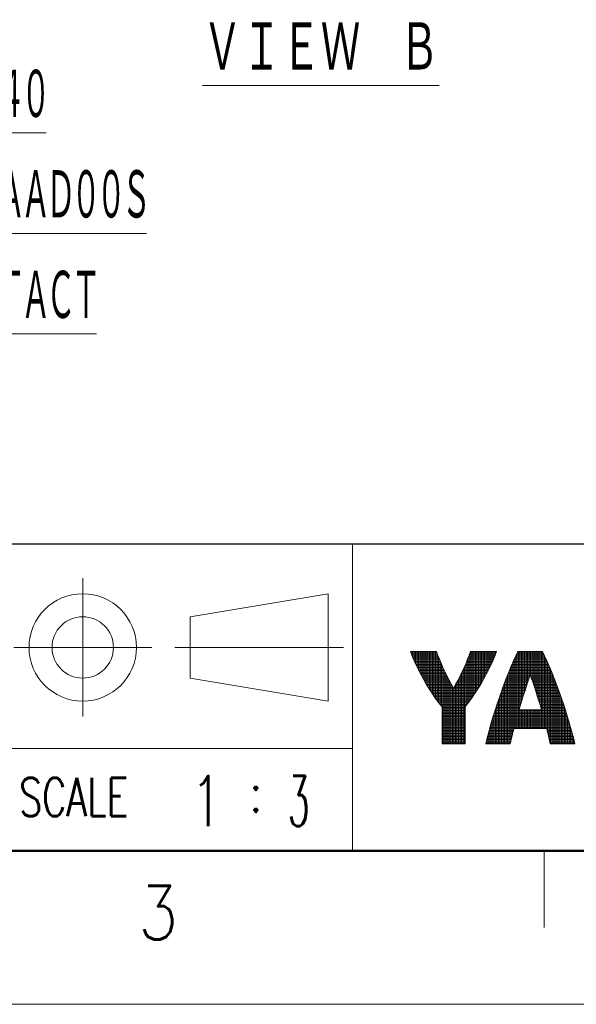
# Model space of a CAD drawing. Header units: millimetres. Extents: x 0 to 1300, y 0 to 891.
# Tile 2 of 124: x 377 to 486, y 0 to 193. Entities that reach past the tile are written whole.
import ezdxf

# ---------------------------------------------------------------- set-up
doc = ezdxf.new("R2010")
doc.units = ezdxf.units.MM
doc.header["$LTSCALE"] = 0.54643
doc.layers.add('NoLayerName_001', color=7, linetype='Continuous')
doc.styles.get("Standard").update_dxf_attribs({"font": 'txt', "bigfont": 'extfont2'})
doc.dimstyles.get("Standard").update_dxf_attribs({"dimtxt": 2.5, "dimasz": 2.5, "dimexe": 1, "dimexo": 1, "dimtad": 1, "dimdec": 3, "dimzin": 0, "dimdsep": 46, "dimtxsty": 'Standard', "dimcen": 2.5, "dimadec": 3, "dimazin": 0, "dimtfac": 0.75, "dimtdec": 3, "dimtmove": 0, "dimatfit": 3, "dimfxl": 1, "dimarcsym": 0})

# ---------------------------------------------------------------- blocks, each defined once
blk = doc.blocks.new('_OPEN30')
at = {"color": 0, "linetype": 'ByBlock', "lineweight": -2}
for p, q in [((-1, 0.267949), (0, 0)), ((0, 0), (-1, -0.267949)), ((0, 0), (-1, 0))]:
    blk.add_line(p, q, dxfattribs=at)
blk = doc.blocks.new('*D146')
at = {"layer": 'Defpoints', "color": 0}
for p in [(504.07, 284.92), (504.17, 284.92), (583.86, 257.46), (583.86, 257.36), (501.62, 237.45)]:
    blk.add_point(p, dxfattribs=at)
at = {"layer": 'NoLayerName_001', "color": 0, "linetype": 'Continuous', "lineweight": 13}
for p, q in [((501.07, 284.92), (485.9, 284.92)), ((583.86, 254.36), (583.86, 186.97))]:
    blk.add_line(p, q, dxfattribs=at)
blk.add_arc((583.86, 284.92), 94.95, 182.7156, 267.2844, dxfattribs=at)
at = {"layer": 'NoLayerName_001', "color": 0, "lineweight": 13, "xscale": 4.5, "yscale": 4.5, "zscale": 4.5}
for p, rotation in [((488.9, 284.92), 91.35779955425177), ((583.86, 189.97), 358.6422004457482)]:
    blk.add_blockref('_OPEN30', p, dxfattribs=dict(at, rotation=rotation))
at = {"layer": 'NoLayerName_001', "color": 0, "lineweight": 13, "insert": (522.64, 223.71), "char_height": 10.5, "attachment_point": 5, "rotation": 315}
blk.add_mtext('\\W0.8000;90%%d', dxfattribs=at)
blk = doc.blocks.new('*X150')
at = {"color": 2, "linetype": 'Continuous', "lineweight": 13}
for p, q in [((0, 5.967), (1.699, 5.967)), ((0.012, 5.936), (0.012, 6.001)), ((0.038, 5.867), (1.734, 5.867)), ((0.112, 5.679), (0.112, 6.001)), ((0.212, 5.441), (0.212, 6.001)), ((0.312, 5.218), (0.312, 6.001)), ((0.412, 5.005), (0.412, 6.001)), ((0.512, 4.803), (0.512, 6.001)), ((0.612, 4.609), (0.612, 6.001)), ((0.712, 4.421), (0.712, 6.001)), ((0.812, 4.239), (0.812, 6.001)), ((0.912, 4.065), (0.912, 6.001)), ((1.012, 3.893), (1.012, 6.001)), ((1.112, 3.728), (1.112, 6.001)), ((1.212, 3.565), (1.212, 6.001)), ((1.312, 3.41), (1.312, 6.001)), ((1.412, 3.255), (1.412, 6.001)), ((1.512, 3.109), (1.512, 6.001)), ((1.612, 2.964), (1.612, 6.001)), ((1.712, 2.824), (1.712, 5.931)), ((3.812, 2.754), (3.812, 5.784)), ((3.841, 5.867), (5.537, 5.867)), ((3.876, 5.967), (5.575, 5.967)), ((3.912, 2.893), (3.912, 6.001)), ((4.012, 3.034), (4.012, 6.001)), ((4.112, 3.18), (4.112, 6.001)), ((4.212, 3.331), (4.212, 6.001)), ((4.312, 3.485), (4.312, 6.001)), ((4.412, 3.643), (4.412, 6.001)), ((4.512, 3.809), (4.512, 6.001)), ((4.612, 3.976), (4.612, 6.001)), ((4.712, 4.149), (4.712, 6.001)), ((4.812, 4.329), (4.812, 6.001)), ((4.912, 4.512), (4.912, 6.001)), ((5.012, 4.703), (5.012, 6.001)), ((5.112, 4.902), (5.112, 6.001)), ((5.212, 5.108), (5.212, 6.001)), ((5.312, 5.324), (5.312, 6.001)), ((5.412, 5.554), (5.412, 6.001)), ((5.512, 5.801), (5.512, 6.001)), ((0.076, 5.767), (1.769, 5.767)), ((0.116, 5.667), (1.806, 5.667)), ((0.157, 5.567), (1.844, 5.567)), ((0.2, 5.467), (1.883, 5.467)), ((0.244, 5.367), (1.923, 5.367)), ((0.289, 5.267), (1.964, 5.267)), ((0.335, 5.167), (2.006, 5.167)), ((1.812, 2.69), (1.812, 5.653)), ((1.912, 2.558), (1.912, 5.395)), ((2.012, 2.433), (2.012, 5.155)), ((3.568, 5.167), (5.239, 5.167)), ((3.611, 5.267), (5.286, 5.267)), ((3.612, 2.494), (3.612, 5.269)), ((3.652, 5.367), (5.331, 5.367)), ((3.692, 5.467), (5.374, 5.467)), ((3.712, 2.622), (3.712, 5.517)), ((3.731, 5.567), (5.417, 5.567)), ((3.769, 5.667), (5.458, 5.667)), ((3.806, 5.767), (5.499, 5.767)), ((0.382, 5.067), (2.05, 5.067)), ((0.431, 4.967), (2.093, 4.967)), ((0.48, 4.867), (2.139, 4.867)), ((0.529, 4.767), (2.185, 4.767)), ((0.582, 4.667), (2.232, 4.667)), ((0.634, 4.567), (2.281, 4.567)), ((2.112, 0), (2.112, 4.927)), ((2.212, 0), (2.212, 4.71)), ((2.312, 0), (2.312, 4.504)), ((3.294, 4.567), (4.941, 4.567)), ((3.312, 0), (3.312, 4.605)), ((3.342, 4.667), (4.993, 4.667)), ((3.389, 4.767), (5.045, 4.767)), ((3.412, 0), (3.412, 4.816)), ((3.435, 4.867), (5.095, 4.867)), ((3.481, 4.967), (5.144, 4.967)), ((3.512, 0), (3.512, 5.037)), ((3.525, 5.067), (5.193, 5.067)), ((0.687, 4.467), (2.33, 4.467)), ((0.742, 4.367), (2.38, 4.367)), ((0.796, 4.267), (2.432, 4.267)), ((0.853, 4.167), (2.483, 4.167)), ((0.91, 4.067), (2.537, 4.067)), ((0.968, 3.967), (2.591, 3.967)), ((1.027, 3.867), (2.645, 3.867)), ((2.412, 0), (2.412, 4.306)), ((2.512, 0), (2.512, 4.113)), ((2.612, 0), (2.612, 3.929)), ((2.929, 3.867), (4.547, 3.867)), ((2.984, 3.967), (4.607, 3.967)), ((3.012, 0), (3.012, 4.019)), ((3.038, 4.067), (4.664, 4.067)), ((3.091, 4.167), (4.722, 4.167)), ((3.112, 0), (3.112, 4.207)), ((3.143, 4.267), (4.778, 4.267)), ((3.194, 4.367), (4.833, 4.367)), ((3.212, 0), (3.212, 4.401)), ((3.245, 4.467), (4.888, 4.467)), ((1.088, 3.767), (2.702, 3.767)), ((1.148, 3.667), (2.759, 3.667)), ((1.211, 3.567), (4.364, 3.567)), ((1.274, 3.467), (4.3, 3.467)), ((1.339, 3.367), (4.235, 3.367)), ((1.404, 3.267), (4.171, 3.267)), ((2.712, 0), (2.712, 3.75)), ((2.812, 0), (2.812, 3.66)), ((2.816, 3.667), (4.426, 3.667)), ((2.873, 3.767), (4.487, 3.767)), ((2.912, 0), (2.912, 3.836)), ((1.472, 3.167), (4.103, 3.167)), ((1.54, 3.067), (4.035, 3.067)), ((1.609, 2.967), (3.965, 2.967)), ((1.681, 2.867), (3.894, 2.867)), ((1.753, 2.767), (3.822, 2.767)), ((1.829, 2.667), (3.746, 2.667)), ((1.905, 2.567), (3.67, 2.567)), ((1.984, 2.467), (3.59, 2.467)), ((2.037, 2.367), (3.537, 2.367)), ((2.037, 2.267), (3.537, 2.267)), ((2.037, 2.167), (3.537, 2.167)), ((2.037, 2.067), (3.537, 2.067)), ((2.037, 1.967), (3.537, 1.967)), ((2.037, 1.867), (3.537, 1.867)), ((2.037, 1.767), (3.537, 1.767)), ((2.037, 1.667), (3.537, 1.667)), ((2.037, 1.567), (3.537, 1.567)), ((2.037, 1.467), (3.537, 1.467)), ((2.037, 1.367), (3.537, 1.367)), ((2.037, 1.267), (3.537, 1.267)), ((2.037, 1.167), (3.537, 1.167)), ((2.037, 1.067), (3.537, 1.067)), ((2.037, 0.967), (3.537, 0.967)), ((2.037, 0.867), (3.537, 0.867)), ((2.037, 0.767), (3.537, 0.767)), ((2.037, 0.667), (3.537, 0.667)), ((2.037, 0.567), (3.537, 0.567)), ((2.037, 0.467), (3.537, 0.467)), ((2.037, 0.367), (3.537, 0.367)), ((2.037, 0.267), (3.537, 0.267)), ((2.037, 0.167), (3.537, 0.167)), ((2.037, 0.067), (3.537, 0.067))]:
    blk.add_line(p, q, dxfattribs=at)
blk = doc.blocks.new('*X155')
at = {"color": 2, "linetype": 'Continuous', "lineweight": 13}
for p, q in [((2.009, 1), (2.009, 5.844)), ((2.019, 5.866), (3.749, 5.866)), ((2.068, 5.966), (3.7, 5.966)), ((2.109, 1), (2.109, 6)), ((2.209, 2.39), (2.209, 6)), ((2.309, 2.726), (2.309, 6)), ((2.409, 3.052), (2.409, 6)), ((2.509, 3.369), (2.509, 6)), ((2.609, 3.678), (2.609, 6)), ((2.709, 3.978), (2.709, 6)), ((2.809, 4.269), (2.809, 6)), ((2.909, 4.414), (2.909, 6)), ((3.009, 4.126), (3.009, 6)), ((3.109, 3.83), (3.109, 6)), ((3.209, 3.526), (3.209, 6)), ((3.309, 3.214), (3.309, 6)), ((3.409, 2.892), (3.409, 6)), ((3.509, 2.562), (3.509, 6)), ((3.609, 2.222), (3.609, 6)), ((3.709, 1), (3.709, 5.949)), ((1.699, 5.166), (4.069, 5.166)), ((1.709, 0.532), (1.709, 5.189)), ((1.742, 5.266), (4.026, 5.266)), ((1.786, 5.366), (3.982, 5.366)), ((1.809, 0.936), (1.809, 5.417)), ((1.831, 5.466), (3.937, 5.466)), ((1.877, 5.566), (3.891, 5.566)), ((1.909, 1), (1.909, 5.634)), ((1.924, 5.666), (3.844, 5.666)), ((1.971, 5.766), (3.797, 5.766)), ((3.809, 1), (3.809, 5.743)), ((3.909, 1), (3.909, 5.527)), ((4.009, 0.738), (4.009, 5.305)), ((1.448, 4.566), (4.32, 4.566)), ((1.488, 4.666), (4.28, 4.666)), ((1.509, 0), (1.509, 4.717)), ((1.529, 4.766), (4.239, 4.766)), ((1.571, 4.866), (4.197, 4.866)), ((1.609, 0.106), (1.609, 4.956)), ((1.613, 4.966), (4.155, 4.966)), ((1.655, 5.066), (4.113, 5.066)), ((4.109, 0.327), (4.109, 5.077)), ((4.209, 0), (4.209, 4.838)), ((4.309, 0), (4.309, 4.596)), ((1.175, 3.866), (2.671, 3.866)), ((1.209, 0), (1.209, 3.954)), ((1.213, 3.966), (2.705, 3.966)), ((1.251, 4.066), (2.739, 4.066)), ((1.29, 4.166), (2.773, 4.166)), ((1.309, 0), (1.309, 4.216)), ((1.328, 4.266), (2.808, 4.266)), ((1.368, 4.366), (2.843, 4.366)), ((1.408, 4.466), (2.878, 4.466)), ((1.409, 0), (1.409, 4.468)), ((2.89, 4.466), (4.36, 4.466)), ((2.925, 4.366), (4.4, 4.366)), ((2.96, 4.266), (4.44, 4.266)), ((2.995, 4.166), (4.478, 4.166)), ((3.029, 4.066), (4.516, 4.066)), ((3.063, 3.966), (4.555, 3.966)), ((3.097, 3.866), (4.593, 3.866)), ((4.409, 0), (4.409, 4.345)), ((4.509, 0), (4.509, 4.087)), ((0.956, 3.266), (2.476, 3.266)), ((0.992, 3.366), (2.508, 3.366)), ((1.009, 0), (1.009, 3.412)), ((1.028, 3.466), (2.54, 3.466)), ((1.065, 3.566), (2.572, 3.566)), ((1.101, 3.666), (2.605, 3.666)), ((1.109, 0), (1.109, 3.686)), ((1.138, 3.766), (2.638, 3.766)), ((3.13, 3.766), (4.63, 3.766)), ((3.163, 3.666), (4.667, 3.666)), ((3.196, 3.566), (4.703, 3.566)), ((3.228, 3.466), (4.74, 3.466)), ((3.26, 3.366), (4.776, 3.366)), ((3.292, 3.266), (4.812, 3.266)), ((4.609, 0), (4.609, 3.825)), ((4.709, 0), (4.709, 3.552)), ((4.809, 0), (4.809, 3.275)), ((0.75, 2.666), (2.291, 2.666)), ((0.784, 2.766), (2.321, 2.766)), ((0.809, 0), (0.809, 2.839)), ((0.818, 2.866), (2.351, 2.866)), ((0.852, 2.966), (2.382, 2.966)), ((0.886, 3.066), (2.413, 3.066)), ((0.909, 0), (0.909, 3.131)), ((0.921, 3.166), (2.444, 3.166)), ((3.324, 3.166), (4.847, 3.166)), ((3.355, 3.066), (4.882, 3.066)), ((3.386, 2.966), (4.916, 2.966)), ((3.417, 2.866), (4.95, 2.866)), ((3.447, 2.766), (4.984, 2.766)), ((3.477, 2.666), (5.018, 2.666)), ((4.909, 0), (4.909, 2.988)), ((5.009, 0), (5.009, 2.694)), ((0.524, 1.966), (5.244, 1.966)), ((0.555, 2.066), (5.213, 2.066)), ((0.587, 2.166), (5.181, 2.166)), ((0.609, 0), (0.609, 2.234)), ((0.619, 2.266), (2.172, 2.266)), ((0.652, 2.366), (2.202, 2.366)), ((0.684, 2.466), (2.231, 2.466)), ((0.709, 0), (0.709, 2.542)), ((0.716, 2.566), (2.261, 2.566)), ((2.209, 1), (2.209, 2.2)), ((2.309, 1), (2.309, 2.2)), ((2.409, 1), (2.409, 2.2)), ((2.509, 1), (2.509, 2.2)), ((2.609, 1), (2.609, 2.2)), ((2.709, 1), (2.709, 2.2)), ((2.809, 1), (2.809, 2.2)), ((2.909, 1), (2.909, 2.2)), ((3.009, 1), (3.009, 2.2)), ((3.109, 1), (3.109, 2.2)), ((3.209, 1), (3.209, 2.2)), ((3.309, 1), (3.309, 2.2)), ((3.409, 1), (3.409, 2.2)), ((3.507, 2.566), (5.051, 2.566)), ((3.509, 1), (3.509, 2.2)), ((3.537, 2.466), (5.084, 2.466)), ((3.566, 2.366), (5.116, 2.366)), ((3.595, 2.266), (5.149, 2.266)), ((3.609, 1), (3.609, 2.2)), ((5.109, 0), (5.109, 2.39)), ((5.209, 0), (5.209, 2.08)), ((0.344, 1.366), (5.424, 1.366)), ((0.373, 1.466), (5.395, 1.466)), ((0.402, 1.566), (5.366, 1.566)), ((0.409, 0), (0.409, 1.588)), ((0.432, 1.666), (5.336, 1.666)), ((0.463, 1.766), (5.305, 1.766)), ((0.493, 1.866), (5.274, 1.866)), ((0.509, 0), (0.509, 1.915)), ((5.309, 0), (5.309, 1.756)), ((5.409, 0), (5.409, 1.42)), ((0.15, 0.666), (1.742, 0.666)), ((0.176, 0.766), (1.766, 0.766)), ((0.203, 0.866), (1.791, 0.866)), ((0.209, 0), (0.209, 0.886)), ((0.231, 0.966), (1.816, 0.966)), ((0.258, 1.066), (5.51, 1.066)), ((0.286, 1.166), (5.482, 1.166)), ((0.309, 0), (0.309, 1.246)), ((0.314, 1.266), (5.453, 1.266)), ((3.951, 0.966), (5.537, 0.966)), ((3.977, 0.866), (5.565, 0.866)), ((4.002, 0.766), (5.592, 0.766)), ((4.026, 0.666), (5.618, 0.666)), ((5.509, 0), (5.509, 1.07)), ((5.609, 0), (5.609, 0.704)), ((0, 0.066), (1.599, 0.066)), ((0.009, 0), (0.009, 0.102)), ((0.024, 0.166), (1.622, 0.166)), ((0.048, 0.266), (1.645, 0.266)), ((0.072, 0.366), (1.669, 0.366)), ((0.098, 0.466), (1.692, 0.466)), ((0.109, 0), (0.109, 0.507)), ((0.124, 0.566), (1.717, 0.566)), ((4.051, 0.566), (5.644, 0.566)), ((4.075, 0.466), (5.67, 0.466)), ((4.099, 0.366), (5.696, 0.366)), ((4.122, 0.266), (5.72, 0.266)), ((4.146, 0.166), (5.744, 0.166)), ((4.169, 0.066), (5.768, 0.066)), ((5.709, 0), (5.709, 0.313))]:
    blk.add_line(p, q, dxfattribs=at)
blk = doc.blocks.new('JZB_0004')
at = {"layer": 'NoLayerName_001', "color": 3, "lineweight": 13, "char_height": 3.27, "attachment_point": 5}
for s, insert in [('\\A1;\\W0.7500;1', (0.818, 1.635)), ('\\A1;\\W0.5000;3', (6.818, 1.635))]:
    blk.add_mtext(s, dxfattribs=dict(at, insert=insert))

msp = doc.modelspace()

# ---------------------------------------------------------------- linework, layer by layer
at = {"layer": 'NoLayerName_001', "color": 7, "linetype": 'Continuous', "lineweight": 25}
msp.add_line((75, 90), (1230, 90), dxfattribs=at)
at = {"layer": 'NoLayerName_001', "color": 2, "linetype": 'Continuous', "lineweight": 13}
for p, q in [((442.5, 90), (442.5, 30)), ((389.7901, 83.2833), (389.7901, 56.2833)), ((437.7961, 80.2731), (410.7961, 75.7731)), ((437.7961, 59.2731), (437.7961, 80.2731)), ((410.7961, 75.7731), (410.7961, 63.7731)), ((376.3051, 69.7731), (403.3051, 69.7731)), ((407.7961, 69.7731), (440.7961, 69.7731)), ((453.8761, 68.9495), (454.126, 68.2855)), ((458.9766, 68.9495), (453.8761, 68.9495)), ((454.126, 68.2855), (454.4135, 67.5803)), ((454.4135, 67.5803), (454.7391, 66.8362)), ((459.2317, 68.2168), (458.9766, 68.9495)), ((459.5177, 67.4582), (459.2317, 68.2168)), ((459.8348, 66.6759), (459.5177, 67.4582)), ((465.0358, 67.4616), (464.7193, 66.6806)), ((465.3212, 68.2186), (465.0358, 67.4616)), ((465.5756, 68.9495), (465.3212, 68.2186)), ((470.6756, 68.9495), (465.5756, 68.9495)), ((469.8125, 66.8359), (470.1381, 67.5801)), ((470.1381, 67.5801), (470.4257, 68.2854)), ((470.4257, 68.2854), (470.6756, 68.9495)), ((474.4679, 68.1086), (474.0304, 67.1583)), ((474.8766, 68.9495), (474.4679, 68.1086)), ((479.6752, 68.9495), (474.8766, 68.9495)), ((480.0838, 68.1085), (479.6752, 68.9495)), ((480.5214, 67.1581), (480.0838, 68.1085)), ((454.7391, 66.8362), (455.1026, 66.057)), ((455.1026, 66.057), (455.5027, 65.2478)), ((460.1827, 65.8726), (459.8348, 66.6759)), ((460.5608, 65.0517), (460.1827, 65.8726)), ((464.3718, 65.8782), (463.9939, 65.0576)), ((464.7193, 66.6806), (464.3718, 65.8782)), ((469.0489, 65.2473), (469.449, 66.0565)), ((469.449, 66.0565), (469.8125, 66.8359)), ((473.5669, 66.0998), (473.0819, 64.9378)), ((474.0304, 67.1583), (473.5669, 66.0998)), ((480.9848, 66.0993), (480.5214, 67.1581)), ((481.4698, 64.9371), (480.9848, 66.0993)), ((410.7961, 63.7731), (437.7961, 59.2731)), ((455.5027, 65.2478), (455.9369, 64.416)), ((455.9369, 64.416), (456.4013, 63.5707)), ((456.4013, 63.5707), (456.8903, 62.7231)), ((460.9679, 64.2171), (460.5608, 65.0517)), ((461.4023, 63.3737), (460.9679, 64.2171)), ((463.5868, 64.223), (463.152, 63.3788)), ((463.9939, 65.0576), (463.5868, 64.223)), ((467.6613, 62.7227), (468.1503, 63.5702)), ((468.1503, 63.5702), (468.6147, 64.4155)), ((468.6147, 64.4155), (469.0489, 65.2473)), ((472.5813, 63.6817), (472.0721, 62.3458)), ((473.0819, 64.9378), (472.5813, 63.6817)), ((476.7386, 62.8517), (477.0093, 63.6429)), ((477.0093, 63.6429), (477.2755, 64.4009)), ((477.2755, 64.4009), (477.5405, 63.6466)), ((477.5405, 63.6466), (477.8102, 62.8587)), ((481.9705, 63.6808), (481.4698, 64.9371)), ((482.4797, 62.3444), (481.9705, 63.6808)), ((456.8903, 62.7231), (457.397, 61.8859)), ((457.397, 61.8859), (457.6317, 61.5113)), ((461.8619, 62.5266), (461.4023, 63.3737)), ((462.2759, 61.7982), (461.8619, 62.5266)), ((462.6918, 62.5303), (462.2759, 61.7982)), ((463.152, 63.3788), (462.6918, 62.5303)), ((466.9191, 61.5096), (467.1547, 61.8856)), ((467.1547, 61.8856), (467.6613, 62.7227)), ((472.0721, 62.3458), (471.5627, 60.9483)), ((476.1889, 61.1817), (476.4646, 62.03)), ((476.4646, 62.03), (476.7386, 62.8517)), ((477.8102, 62.8587), (478.0833, 62.04)), ((478.0833, 62.04), (478.3583, 61.1941)), ((482.9892, 60.9465), (482.4797, 62.3444)), ((457.6317, 61.5113), (458.1457, 60.7187)), ((458.1457, 60.7187), (458.6505, 59.9772)), ((458.6505, 59.9772), (459.1369, 59.2972)), ((465.4145, 59.2966), (465.9007, 59.9761)), ((465.9007, 59.9761), (466.4053, 60.7173)), ((466.4053, 60.7173), (466.9191, 61.5096)), ((471.301, 60.2052), (470.8102, 58.7624)), ((471.5627, 60.9483), (471.301, 60.2052)), ((475.6388, 59.4234), (475.913, 60.3111)), ((475.913, 60.3111), (476.1889, 61.1817)), ((478.3583, 61.1941), (478.6337, 60.3251)), ((478.6337, 60.3251), (478.9077, 59.4382)), ((483.2488, 60.2096), (482.9892, 60.9465)), ((483.7398, 58.7663), (483.2488, 60.2096)), ((459.1369, 59.2972), (459.5974, 58.6866)), ((459.5974, 58.6866), (460.0262, 58.1495)), ((460.0262, 58.1498), (460.0262, 50.947)), ((464.5256, 58.1495), (464.9541, 58.6863)), ((464.5256, 50.947), (464.5256, 58.1495)), ((464.9541, 58.6863), (465.4145, 59.2966)), ((470.8102, 58.7624), (470.3449, 57.3286)), ((475.1032, 57.6207), (475.3682, 58.5245)), ((475.3682, 58.5245), (475.6388, 59.4234)), ((478.9077, 59.4382), (479.1785, 58.5389)), ((479.1785, 58.5389), (479.444, 57.6336)), ((484.2053, 57.3319), (483.7398, 58.7663)), ((469.9117, 55.9258), (469.5157, 54.5732)), ((470.3449, 57.3286), (469.9117, 55.9258)), ((475.0828, 57.5501), (475.1032, 57.6207)), ((479.4681, 57.5501), (475.0828, 57.5501)), ((479.444, 57.6336), (479.4681, 57.5501)), ((484.6387, 55.9284), (484.2053, 57.3319)), ((485.0349, 54.5751), (484.6387, 55.9284)), ((469.5157, 54.5732), (469.1602, 53.2859)), ((474.0178, 53.634), (474.0985, 53.9499)), ((474.0985, 53.9499), (480.4524, 53.9499)), ((480.4524, 53.9499), (480.5506, 53.5652)), ((485.3908, 53.2872), (485.0349, 54.5751)), ((468.8468, 52.0756), (468.576, 50.9499)), ((469.1602, 53.2859), (468.8468, 52.0756)), ((473.3759, 50.9499), (473.6704, 52.2261)), ((473.6704, 52.2261), (474.0178, 53.634)), ((480.5506, 53.5652), (480.8939, 52.1715)), ((480.8939, 52.1715), (481.1755, 50.9499)), ((485.7044, 52.0762), (485.3908, 53.2872)), ((485.9754, 50.9499), (485.7044, 52.0762)), ((460.0262, 50.947), (464.5257, 50.947)), ((468.576, 50.9499), (473.3759, 50.9499)), ((481.1755, 50.9499), (485.9754, 50.9499)), ((442.5, 50.0001), (375, 50.0001)), ((480, 30), (480, 15))]:
    msp.add_line(p, q, dxfattribs=at)
at = {"layer": 'NoLayerName_001', "color": 7, "linetype": 'Continuous', "lineweight": 50}
msp.add_line((1230, 30), (75, 30), dxfattribs=at)
at = {"layer": 'NoLayerName_001', "color": 7, "linetype": 'Continuous', "lineweight": 13}
msp.add_line((1260, 0), (0, 0), dxfattribs=at)
at = {"layer": 'NoLayerName_001', "color": 2, "linetype": 'Continuous', "lineweight": 13}
for radius in [10.5, 6]:
    msp.add_circle((389.7901, 69.7731), radius, dxfattribs=at)

# ---------------------------------------------------------------- block references
at = {"layer": 'NoLayerName_001', "xscale": 3, "yscale": 3, "zscale": 3}
for name, p in [('JZB_0004', (411.5475, 34.845)), ('*X150', (453.9139, 50.947)), ('*X155', (468.6239, 50.9499))]:
    msp.add_blockref(name, p, dxfattribs=at)

# ---------------------------------------------------------------- texts
at = {"layer": 'NoLayerName_001', "color": 3, "lineweight": 13, "insert": (413.236, 181.7433), "char_height": 10.5, "attachment_point": 7}
msp.add_mtext('\\A1;\\W0.6667;\\LＶＩＥＷ\u3000Ｂ\\l', dxfattribs=at)
at = {"layer": 'NoLayerName_001', "color": 3, "lineweight": 13, "insert": (289.3871, 133.168), "char_height": 10.5, "attachment_point": 7, "line_spacing_factor": 1.122857}
msp.add_mtext('\\A1;\\W0.5000;\\T0.8333;\\LＲＥＣＥＰＴＡＣＬＥ\u3000ＳＩＺＥ：Ｍ４０\\l\\P\\LＨＯＵＳＩＮＧ：ＳＭ－５ＥＰＷＮ８ＡＡＤ００Ｓ\\l\\P\\LＭＡＫＥＲ：ＰＨＯＥＮＩＸ\u3000ＣＯＮＴＡＣＴ\\l', dxfattribs=at)
at = {"layer": 'NoLayerName_001', "color": 2, "lineweight": 13, "attachment_point": 7}
for s, insert, char_height in [('\\A1;\\W0.7000;SCALE', (377.3673, 36.7549), 7.5), ('\\A1;\\W0.8600;:', (422.25, 37.6197), 7.5), ('\\A1;\\W0.8600;3', (400.6628, 12.6782), 10.5)]:
    msp.add_mtext(s, dxfattribs=dict(at, insert=insert, char_height=char_height))

# ---------------------------------------------------------------- dimensions: what is measured, and where the dimension line sits
at = {"layer": 'NoLayerName_001', "color": 3, "linetype": 'Continuous', "lineweight": 13}
dim = msp.add_angular_dim_2l(base=(501.6249, 237.4453), line1=((583.8569, 257.3646), (583.8569, 257.4646)), line2=((504.0658, 284.922), (504.1658, 284.922)), text='\\W0.8000;<>', dimstyle='Standard', override={"dimtxt": 10.5, "dimasz": 4.5, "dimexe": 3, "dimexo": 3, "dimgap": 3, "dimblk": 'OPEN30', "dimclrd": 0, "dimclre": 0, "dimclrt": 0, "dimazin": 2, "dimtp": 0, "dimtm": 0, "dimlwd": 13, "dimlwe": 13}, dxfattribs=at)
dim.commit()
dim.dimension.update_dxf_attribs({"geometry": '*D146', "text_midpoint": (516.7148, 217.7798), "dimtype": 162})

doc.saveas('drawing.dxf')
